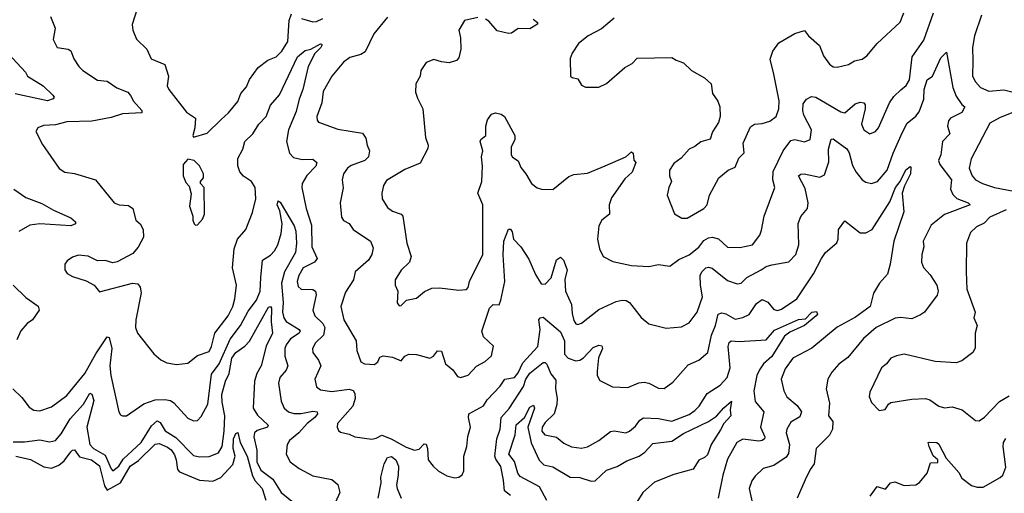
# Model space of a CAD drawing. Extents: x 1268547 to 1425625, y 515768 to 616754.
# Tile 245 of 256: x 1367149 to 1372276, y 539601 to 542069. Entities that reach past the tile are written whole.
import ezdxf

# ---------------------------------------------------------------- set-up
doc = ezdxf.new("R2010")
doc.units = 0

msp = doc.modelspace()

# ---------------------------------------------------------------- linework, layer by layer
at = {"layer": '0CON10XD'}
for points in [[(1367761.5, 542125), (1367734.4, 542044.4), (1367738.1, 542015), (1367757.6, 541967.6), (1367810.8, 541915), (1367833.8, 541865), (1367905.8, 541835), (1367924, 541775), (1367917.1, 541725), (1367925.6, 541705), (1368017.9, 541587.9), (1368064.2, 541555), (1368061.9, 541505), (1368050, 541465), (1368055, 541457.5), (1368125, 541478), (1368198.3, 541548.3), (1368236.7, 541583.3), (1368285, 541642.5), (1368300, 541685), (1368330.9, 541719.1), (1368345, 541756.7), (1368390.4, 541819.6), (1368441.3, 541858.7), (1368485.3, 541874.7), (1368514.4, 541905), (1368544.7, 541955.3), (1368552.7, 542065), (1368565, 542100)], [(1367310, 542085), (1367334, 542025), (1367324.4, 541965), (1367345, 541924.2), (1367402.5, 541915), (1367416.1, 541906.1), (1367432, 541865), (1367458, 541825), (1367478.8, 541805), (1367554.6, 541754.6), (1367605, 541748.6), (1367654.7, 541714.7), (1367712.2, 541692.2), (1367725.8, 541674.2), (1367741.8, 541645), (1367785.7, 541595), (1367785, 541584.2), (1367685, 541578.9), (1367625, 541558.9), (1367525, 541540), (1367395, 541536.7), (1367335, 541520.5), (1367272.6, 541517.4), (1367243.3, 541505), (1367234.2, 541485.8), (1367267.9, 541417.9), (1367355, 541292.9), (1367385, 541274.4), (1367435, 541266.7), (1367544.4, 541234.4), (1367641.2, 541115), (1367667.5, 541105), (1367715, 541100), (1367738.9, 541085), (1367754.2, 541025), (1367776.9, 541005), (1367791.8, 540975), (1367794.6, 540935), (1367766.5, 540883.5), (1367739.1, 540850.9), (1367656.2, 540806.2), (1367635, 540802.5), (1367595, 540814), (1367555, 540811.4), (1367505, 540836.2), (1367455, 540841.4), (1367425, 540832), (1367397.3, 540812.7), (1367384, 540795), (1367384, 540765), (1367397, 540747), (1367425, 540730), (1367495, 540708.8), (1367537.5, 540685), (1367565, 540650), (1367735.9, 540695.9), (1367765, 540692.5), (1367777.3, 540675), (1367781.8, 540645), (1367753.5, 540505), (1367753.1, 540465), (1367762, 540435), (1367848.3, 540328.3), (1367885, 540295.8), (1367915, 540280), (1367965, 540272.2), (1368025, 540279.4), (1368075, 540318.9), (1368135, 540340), (1368148.4, 540365), (1368165.8, 540435), (1368234.2, 540525.8), (1368258.5, 540575), (1368269.6, 540615), (1368277.3, 540685), (1368257.9, 540775), (1368266.2, 540875), (1368283.3, 540925), (1368326.9, 540975), (1368360.6, 541065), (1368379.2, 541135), (1368374.6, 541195), (1368355.5, 541225), (1368315, 541253.8), (1368295.6, 541275.6), (1368285, 541306.7), (1368285.9, 541345), (1368310.5, 541395), (1368320.8, 541435), (1368362.6, 541475), (1368395.2, 541524.8), (1368432.3, 541565), (1368455.8, 541624.2), (1368501.7, 541678.3), (1368595, 541875.4), (1368635, 541909.1), (1368665, 541915.7), (1368715, 541942.5), (1368721.7, 541941.7), (1368722.5, 541935), (1368717.1, 541925), (1368686.4, 541893.6), (1368651.2, 541825), (1368623.2, 541705), (1368604.2, 541655), (1368589.4, 541590.6), (1368548.8, 541495), (1368537.9, 541435), (1368553.7, 541373.6), (1368575, 541351.1), (1368620.7, 541340.7), (1368675, 541341.5), (1368697.1, 541325), (1368691.1, 541305), (1368643.7, 541256.3), (1368620.9, 541215), (1368618.8, 541195), (1368640, 541085), (1368668.3, 540998.3), (1368670, 540885), (1368697.8, 540825), (1368684.2, 540805.8), (1368625.4, 540775), (1368602.9, 540735), (1368594.2, 540704.2), (1368599.2, 540679.2), (1368615, 540665.4), (1368675, 540662.9), (1368690, 540655), (1368692.7, 540635), (1368676, 540555), (1368685.7, 540525.7), (1368727.3, 540485), (1368737.7, 540465), (1368730.4, 540425), (1368689.6, 540385), (1368674.5, 540355), (1368675.6, 540335), (1368705, 540294.2), (1368717.3, 540265), (1368686.5, 540195), (1368695, 540156.2), (1368715, 540139.6), (1368775, 540131.4), (1368865, 540143.8), (1368885, 540136.5), (1368895, 540120), (1368895.2, 540095), (1368883.1, 540055), (1368804.5, 539965), (1368801.9, 539945), (1368808.7, 539928.7), (1368819.4, 539919.4), (1368865, 539908.6), (1368895, 539894.4), (1368983.6, 539883.6), (1369005, 539887.4), (1369035, 539904.3), (1369082.6, 539885), (1369160.9, 539840.9), (1369205, 539826), (1369228.5, 539831.5), (1369255, 539859.2), (1369265, 539857.5), (1369272.9, 539835), (1369275.5, 539775.5), (1369301.3, 539741.3), (1369328, 539718), (1369372.4, 539692.4), (1369415, 539681.7), (1369435.5, 539685), (1369452.5, 539697.5), (1369462.2, 539717.8), (1369461, 539795), (1369477.9, 539845), (1369483.1, 539896.9), (1369496.5, 539945), (1369485.6, 539995), (1369488, 540015), (1369565, 540056), (1369582.4, 540087.6), (1369651.5, 540158.5), (1369675, 540195.6), (1369725, 540204.4), (1369745, 540228.9), (1369769.8, 540280.2), (1369847.1, 540365), (1369858.4, 540455), (1369851.4, 540505), (1369858.8, 540515), (1369875, 540518.1), (1369965, 540442.9), (1369985.5, 540395), (1369985.3, 540325.3), (1370005.8, 540305), (1370045, 540290.8), (1370065, 540294), (1370085, 540306.2), (1370135, 540360), (1370165, 540372.7), (1370179.8, 540369.8), (1370183.6, 540355), (1370163.7, 540306.3), (1370156.4, 540236.4), (1370155.6, 540215), (1370169.1, 540189.1), (1370235.9, 540155.9), (1370315, 540152.7), (1370373.4, 540176.6), (1370400.9, 540179.1), (1370424.2, 540174.2), (1370475, 540148.2), (1370505, 540147.5), (1370550.4, 540179.6), (1370629.5, 540270.5), (1370686, 540294), (1370732.2, 540335), (1370751.2, 540425), (1370772.8, 540475), (1370785.3, 540534.7), (1370805, 540540.6), (1370825, 540535.8), (1370875, 540508.9), (1370915, 540516.1), (1370947.1, 540532.9), (1370985, 540590.5), (1371015, 540610.5), (1371045, 540596.5), (1371075, 540558.5), (1371095, 540552.7), (1371115, 540559.5), (1371195.4, 540615), (1371282.2, 540745), (1371323.6, 540825), (1371344.4, 540855), (1371404.5, 540905.5), (1371411.5, 540925), (1371413.1, 540975), (1371445, 541020), (1371525, 540957.7), (1371555, 540957.9), (1371587.8, 540975), (1371679.5, 541120.5), (1371709.3, 541195), (1371733.4, 541226.6), (1371763.8, 541286.2), (1371785, 541304.3), (1371789.3, 541299.3), (1371787.1, 541265), (1371756.3, 541203.7), (1371744.8, 541165), (1371752.7, 541067.3), (1371700, 540915), (1371681.3, 540795), (1371667.1, 540742.9), (1371626.7, 540695), (1371595, 540643.3), (1371577.3, 540575), (1371501.1, 540518.9), (1371405, 540467.1), (1371273.7, 540356.3), (1371174.4, 540305), (1371135, 540250), (1371114, 540196), (1371128.5, 540135), (1371144.3, 540104.3), (1371197.6, 540057.6), (1371219.7, 540025), (1371211.6, 539998.4), (1371165, 539970.8), (1371142.8, 539935), (1371140.3, 539915), (1371157, 539855), (1371152.4, 539807.6), (1371140.8, 539789.1), (1371075, 539746.1), (1371020, 539730), (1370979.2, 539690.8), (1370961.8, 539665), (1370948.2, 539625), (1370964.4, 539545)], [(1368615.7, 542075.7), (1368675, 542058.5), (1368695, 542060.4), (1368727.5, 542075)], [(1369065, 542082.1), (1368992.9, 541995), (1368947.7, 541902.3), (1368925, 541888.2), (1368868.3, 541871.7), (1368835, 541847.8), (1368774.5, 541775), (1368728.9, 541695), (1368722.9, 541635), (1368696.7, 541565), (1368697.5, 541545), (1368704.3, 541534.3), (1368805, 541497.8), (1368935, 541477.1), (1368951.9, 541451.9), (1368958.1, 541415), (1368970.8, 541385), (1368965.6, 541355), (1368945.7, 541335), (1368875, 541309.6), (1368855.4, 541294.6), (1368835.6, 541265), (1368827.8, 541235), (1368833, 541193), (1368817.5, 541115), (1368825, 541040), (1368835, 541022.5), (1368865, 541006.2), (1368886, 540975), (1368975, 540915.6), (1368989.2, 540879.2), (1368982.6, 540845), (1368965.9, 540815), (1368895.6, 540755), (1368887.3, 540712.7), (1368845, 540648.6), (1368820.9, 540575), (1368836.7, 540505), (1368900.9, 540395), (1368904.5, 540344.5), (1368925, 540286.2), (1368945, 540274.6), (1368997.2, 540272.8), (1369014.2, 540285), (1369025, 540310), (1369042, 540318), (1369090.6, 540310.6), (1369135, 540291.2), (1369154, 540316), (1369175, 540326.2), (1369215, 540324.3), (1369285, 540305.5), (1369304.3, 540315), (1369325, 540344), (1369345, 540341.2), (1369366, 540275), (1369405, 540244.2), (1369429.6, 540209.6), (1369445, 540203.5), (1369485, 540217.2), (1369527.1, 540262.9), (1369573, 540287), (1369605, 540317.7), (1369616.7, 540366.7), (1369565, 540415.3), (1369555.9, 540445), (1369595, 540565.8), (1369615, 540584), (1369645, 540582.5), (1369653.6, 540606.4), (1369674.7, 540705), (1369666, 540844), (1369669.2, 540915), (1369695, 540977.5), (1369705, 540976.7), (1369712.7, 540962.7), (1369720, 540925), (1369758.5, 540885), (1369800.9, 540820.9), (1369835, 540740.8), (1369865, 540692), (1369885, 540691.2), (1369916.3, 540723.7), (1369945, 540817.5), (1369965, 540830.8), (1369981.4, 540815), (1369999.1, 540765), (1369987.2, 540715), (1369991.1, 540655), (1370021.8, 540585), (1370025, 540537.5), (1370035, 540502), (1370045, 540484.4), (1370055, 540480), (1370075, 540486.7), (1370165, 540559.4), (1370255, 540599.6), (1370286.7, 540606.7), (1370306.7, 540605), (1370324.3, 540595), (1370385, 540517.5), (1370424.4, 540484.4), (1370515, 540461.2), (1370595, 540468.8), (1370635, 540489.4), (1370676.7, 540545), (1370704.5, 540625), (1370693.2, 540685), (1370692.5, 540735), (1370700.7, 540755), (1370722.5, 540775), (1370735, 540779.3), (1370755, 540773.8), (1370835, 540709.5), (1370885, 540692.2), (1370905, 540696.7), (1370935.2, 540724.8), (1371009.1, 540765)], [(1369535, 542080.8), (1369465, 542064), (1369435.8, 542015), (1369444.2, 541975), (1369446.2, 541915), (1369435, 541870), (1369422.9, 541857.1), (1369385, 541844.4), (1369345, 541848.6), (1369305, 541862), (1369265, 541846.2), (1369238, 541805), (1369234.2, 541775), (1369212, 541735), (1369210.5, 541690.5), (1369220.8, 541660.8), (1369248.8, 541605), (1369261.9, 541455), (1369276.9, 541415), (1369275, 541397.5), (1369235, 541322), (1369155, 541288.1), (1369059.3, 541230.7), (1369043.1, 541205), (1369034.4, 541165), (1369037.1, 541135), (1369065, 541090), (1369091.1, 541071.1), (1369135, 541056.2), (1369144.2, 541044.2), (1369165.5, 540905), (1369186.9, 540835), (1369178.6, 540805), (1369135, 540764), (1369105, 540712.5), (1369104.2, 540685), (1369118.8, 540655), (1369113.9, 540593.9), (1369125, 540577.5), (1369135, 540580), (1369163.6, 540606.4), (1369215, 540618.5), (1369257.4, 540652.6), (1369295, 540669), (1369335, 540671.7), (1369435, 540660.2), (1369475, 540662.1), (1369485, 540673.8), (1369491.2, 540705), (1369560, 540845), (1369561.5, 541105), (1369534.3, 541165), (1369555.8, 541225.8), (1369558.8, 541305), (1369553.3, 541355), (1369560, 541385), (1369546.2, 541435), (1369550, 541445), (1369576.7, 541465), (1369575.7, 541515), (1369585, 541546.7), (1369605, 541576.2), (1369627, 541583), (1369655.9, 541575.9), (1369674.1, 541564.1), (1369727.1, 541465), (1369726.9, 541445), (1369707.5, 541405), (1369708.8, 541365), (1369715, 541353.3), (1369745, 541333.3), (1369758.1, 541298.1), (1369785, 541266.2), (1369814.6, 541214.6), (1369843.3, 541193.3), (1369866.2, 541186.2), (1369925, 541184.4), (1370007.6, 541252.4), (1370035, 541262.2), (1370105, 541270), (1370197.7, 541307.7), (1370305, 541354.2), (1370335, 541380), (1370343.3, 541373.3), (1370347.7, 541337.7), (1370357.5, 541325), (1370337.5, 541275), (1370300.5, 541239.5), (1370230.2, 541139.8), (1370218.6, 541105), (1370220.8, 541055), (1370179.4, 541025), (1370165.4, 540995), (1370156.9, 540925), (1370167.8, 540875), (1370188, 540835), (1370238.3, 540808.3), (1370335, 540787.7), (1370425, 540782), (1370475, 540794), (1370535, 540784), (1370581.5, 540818.5), (1370635, 540843.1), (1370685, 540883.3), (1370712.1, 540917.9), (1370735, 540932.9), (1370755, 540936.2), (1370787.8, 540927.7), (1370835, 540883.1), (1370898.6, 540881.4), (1370965, 540895.8), (1371003.3, 540946.7), (1371011.3, 540971.3), (1371025.3, 541044.7), (1371081.5, 541195), (1371071.3, 541235), (1371072.8, 541277.2), (1371123.8, 541386.2), (1371165, 541439.2), (1371185, 541443.8), (1371235, 541432.9), (1371265.4, 541445), (1371271.8, 541495), (1371232.3, 541572.3), (1371226.6, 541595), (1371229.3, 541630.7), (1371245, 541654.3), (1371271.3, 541668.7), (1371295, 541665.5), (1371425, 541588.9), (1371445, 541583.1), (1371498.7, 541631.3), (1371525, 541638.6), (1371545, 541635.7), (1371551.4, 541625), (1371551.1, 541605), (1371532.5, 541525), (1371545, 541494.2), (1371575.7, 541474.3), (1371605, 541485.8), (1371620, 541505), (1371677.8, 541635), (1371701.4, 541668.6), (1371737.1, 541702.9), (1371765, 541725.8), (1371781.8, 541755), (1371796.8, 541875), (1371856.8, 541963.2), (1371907.6, 542105)], [(1369822.6, 542072.6), (1369846, 542055), (1369846, 542045), (1369805, 542021.9), (1369745, 542022.5), (1369710.7, 541999.3), (1369695, 541996.7), (1369635, 542011.2), (1369591.4, 542061.4), (1369575, 542071.4)], [(1370243.8, 542076.2), (1370179.1, 542020.9), (1370109.2, 541985), (1370058.6, 541945), (1370025, 541893.8), (1370015, 541867.5), (1370017.5, 541775), (1370025, 541767.5), (1370055, 541760), (1370075, 541727.5), (1370095, 541716.7), (1370165, 541716.7), (1370205, 541736.2), (1370299.6, 541820.4), (1370338.8, 541841.2), (1370365, 541868.9), (1370545, 541872.5), (1370567.3, 541857.3), (1370605, 541843.8), (1370646.7, 541805), (1370715.4, 541765.4), (1370750, 541735), (1370756.2, 541685), (1370784, 541644), (1370794.4, 541614.4), (1370796.1, 541565), (1370787.6, 541532.4), (1370755.6, 541485), (1370745, 541446), (1370695, 541432.5), (1370665, 541407.5), (1370635, 541393.8), (1370593.2, 541346.8), (1370555, 541318.8), (1370532.9, 541285), (1370532.5, 541255), (1370543.3, 541225), (1370528.6, 541195), (1370521.2, 541155), (1370557.9, 541057.9), (1370597.5, 541035), (1370625, 541034.2), (1370710.6, 541085), (1370729.4, 541105), (1370740, 541155), (1370790, 541245), (1370837.5, 541285), (1370875, 541301.2), (1370892.7, 541347.3), (1370920.6, 541375), (1370915.7, 541425.7), (1370955, 541511.4), (1370975, 541524.4), (1371015, 541527.8), (1371055, 541540), (1371087.5, 541565), (1371101.8, 541605), (1371104, 541646), (1371075.3, 541784.7), (1371056.7, 541863.3), (1371070.4, 541905), (1371101.5, 541948.5), (1371185, 541996.7), (1371235, 542013.3), (1371256.7, 541985), (1371314.4, 541935), (1371335, 541880.8), (1371365, 541837.5), (1371385, 541824), (1371405, 541820.8), (1371465, 541835.5), (1371496.1, 541853.9), (1371535, 541862.7), (1371559.7, 541880.3), (1371614.3, 541945), (1371733.3, 542056.7), (1371753.3, 542105)], [(1372157.4, 542092.6), (1372120.4, 541985), (1372110.4, 541925), (1372111.5, 541855), (1372110, 541775), (1372125.5, 541745), (1372152.2, 541715), (1372195, 541695.8), (1372272.9, 541702.9), (1372315, 541693.1)], [(1367091.2, 541891.2), (1367178.9, 541795), (1367190, 541775), (1367272.2, 541725), (1367322, 541675), (1367328.8, 541665), (1367323.9, 541656.1), (1367293.4, 541646.6), (1367125, 541682.9)], [(1371009.1, 540765), (1371035, 540782), (1371065, 540791.3), (1371153.1, 540806.9), (1371190.4, 540845), (1371205.9, 540895), (1371202.6, 541007.4), (1371216.6, 541043.4), (1371250.9, 541085), (1371255.2, 541114.8), (1371239.4, 541189.4), (1371204.5, 541255.5), (1371215.6, 541264.4), (1371234.5, 541265.5), (1371315, 541247.9), (1371339.5, 541260.5), (1371361.7, 541328.3), (1371360.5, 541395), (1371375, 541446), (1371385, 541447.5), (1371455.9, 541395.9), (1371467.5, 541375), (1371485, 541308.6), (1371504.2, 541274.2), (1371535, 541234.4), (1371555, 541221.9), (1371585, 541215.5), (1371615, 541225.5), (1371665, 541284.5), (1371696.4, 541373.6), (1371745, 541482.9), (1371770.1, 541529.9), (1371815, 541565.6), (1371831.6, 541588.4), (1371855.9, 541655), (1371858.5, 541705), (1371873.5, 541755), (1371901.9, 541775), (1371945, 541870), (1371975, 541900), (1372007.8, 541715), (1372025, 541670), (1372055, 541626.7), (1372070, 541615), (1372054.2, 541585), (1371995.6, 541555), (1371985, 541542.5), (1371980, 541515), (1371992, 541475), (1371954.3, 541435), (1371946, 541365), (1371933.8, 541335), (1371940, 541315), (1372001.2, 541235), (1371995.6, 541185), (1372007.3, 541157.3), (1372027.8, 541137.8), (1372087.5, 541115), (1372097.5, 541105), (1371965, 541053.3), (1371895, 540997.5), (1371871.3, 540948.7), (1371853.3, 540915), (1371856.7, 540885), (1371846.5, 540845), (1371844.6, 540805), (1371855, 540777.5), (1371889.5, 540739.5), (1371925, 540685.8), (1371931.8, 540655), (1371926, 540634), (1371860, 540545), (1371840, 540530), (1371795, 540510.8), (1371735, 540516.9), (1371706.9, 540513.1), (1371608.5, 540465), (1371541.8, 540408.2), (1371461.2, 540308.8), (1371415, 540273.1), (1371377.3, 540232.7), (1371357.1, 540195), (1371348.9, 540145), (1371365, 540070), (1371360.7, 540005), (1371383.8, 539975), (1371380.8, 539935), (1371365.7, 539904.3), (1371296.9, 539835), (1371286.5, 539755), (1371264.6, 539725.4), (1371239.2, 539670.8), (1371198.1, 539575)], [(1372345.7, 541595), (1372255, 541560), (1372200.8, 541529.2), (1372103.5, 541343.5), (1372092.9, 541295), (1372109.1, 541255), (1372125.3, 541235.3), (1372162, 541215), (1372225, 541194.6), (1372325, 541175.6)], [(1368065, 540997.5), (1368075, 541000), (1368100.7, 541029.3), (1368111.2, 541055), (1368110, 541195), (1368090, 541215), (1368090, 541225), (1368106.7, 541245), (1368106.1, 541266.1), (1368085, 541307.5), (1368057.5, 541335), (1368025, 541342.5), (1368001.2, 541315), (1368000, 541255), (1368015, 541220), (1368031.7, 541201.7), (1368041.7, 541161.7), (1368033.6, 541096.4), (1368050, 541045), (1368050, 541025), (1368057.5, 541005), (1368065, 540997.5)], [(1367118.8, 541185), (1367182.1, 541142.1), (1367265, 541111.5), (1367325, 541076.1), (1367416.2, 541036.2), (1367440, 541015), (1367440, 541005), (1367415, 540993.9), (1367255, 541005.8), (1367202.5, 540997.5), (1367144.2, 540965)], [(1367113.1, 540145), (1367160.3, 540100.3), (1367199.2, 540049.2), (1367223.7, 540033.7), (1367255, 540031.1), (1367315, 540051.5), (1367395, 540110), (1367488.4, 540225), (1367545, 540328.2), (1367605, 540416), (1367615, 540413.3), (1367628.8, 540355), (1367619.4, 540265), (1367624, 540214), (1367665.9, 540025.9), (1367675, 540010), (1367685, 540003.8), (1367705, 540004), (1367795, 540067.5), (1367855, 540087.3), (1367905, 540090.4), (1367935, 540083.8), (1367952.7, 540072.7), (1368025, 539992.5), (1368055, 539978.9), (1368075, 539980), (1368095, 540000.8), (1368128.2, 540065), (1368148.6, 540221.4), (1368188.4, 540275), (1368245, 540403.8), (1368299.7, 540475), (1368339.4, 540550.6), (1368383, 540607), (1368400.6, 540655), (1368405.4, 540724.6), (1368413.6, 540815), (1368455, 540841.1), (1368476.3, 540863.7), (1368493.1, 540895), (1368510.3, 540955), (1368515.8, 541005), (1368503, 541073), (1368490.3, 541105), (1368495, 541124.2), (1368505, 541118.1), (1368578, 540995), (1368586.8, 540966.8), (1368590.5, 540905), (1368585, 540855.8), (1368527.7, 540755), (1368511.8, 540695), (1368520.8, 540595), (1368517.7, 540545), (1368524, 540515), (1368536.2, 540496.2), (1368604.5, 540455), (1368609.6, 540445), (1368604.6, 540435), (1368559.3, 540405), (1368536.1, 540375), (1368530.3, 540355), (1368530, 540315), (1368545.4, 540265), (1368537.3, 540242.7), (1368503.8, 540205), (1368497.5, 540175), (1368510.5, 540080.5), (1368526.9, 540045), (1368548.6, 540025), (1368576.5, 540016.5), (1368615, 540015.8), (1368675, 540029.5), (1368698, 540025), (1368700.5, 540015), (1368686.6, 539995), (1368645.8, 539965), (1368602.7, 539915), (1368553.6, 539875), (1368542.2, 539855), (1368536.5, 539805), (1368556.9, 539765), (1368605, 539729.4), (1368675, 539691.5), (1368775, 539672.2), (1368805, 539647.1), (1368816.2, 539605), (1368792.9, 539555)], [(1372285, 541078.1), (1372200.1, 541039.9), (1372171.1, 541008.9), (1372131.2, 540988.8), (1372100, 540960), (1372078.9, 540905), (1372077.1, 540755), (1372080.4, 540665), (1372123.3, 540545), (1372117.5, 540515), (1372133.8, 540475), (1372124.2, 540435), (1372123.2, 540356.8), (1372112.5, 540335), (1372055, 540290.6), (1372025, 540281.5), (1371915, 540286.9), (1371755, 540325.6), (1371715, 540317.5), (1371685.5, 540304.5), (1371662.5, 540275), (1371635.6, 540254.4), (1371575, 540127.5), (1371572, 540105), (1371584.2, 540074.2), (1371625, 540032.5), (1371655, 540038), (1371672.5, 540065), (1371685, 540073.3), (1371795, 540091.4), (1371865, 540094.5), (1371887.6, 540087.6), (1371935, 540054.3), (1371965, 540046.9), (1372005, 540051.8), (1372056, 540036), (1372125, 539980.8), (1372145, 539978.8), (1372172.8, 539997.2), (1372250.9, 540079.1), (1372301.9, 540108.1)], [(1367115.7, 540685), (1367181.7, 540621.7), (1367245, 540575.8), (1367250, 540555), (1367215.5, 540505), (1367187.8, 540485), (1367155, 540447.1), (1367135, 540400.8)], [(1367115, 539868.8), (1367175, 539869), (1367255, 539879.1), (1367305, 539868.5), (1367335, 539876.7), (1367365, 539910), (1367411.6, 539988.4), (1367480.7, 540065), (1367515, 540123.3), (1367525, 540118), (1367534.8, 540085), (1367499.2, 539945), (1367514.1, 539855), (1367533.2, 539835), (1367595, 539799.2), (1367625, 539728.5), (1367635, 539718.5), (1367665, 539742.4), (1367688.3, 539778.3), (1367782, 539865), (1367835, 539952), (1367865, 539978.9), (1367880.2, 539970.2), (1367906.6, 539926.6), (1367962.2, 539892.2), (1368055, 539797.7), (1368085, 539791.1), (1368135, 539792.3), (1368185, 539811.5), (1368203.5, 539845), (1368214.3, 539925), (1368218, 540005), (1368203.6, 540075), (1368202.4, 540115), (1368220.3, 540185), (1368240.3, 540225), (1368254.4, 540305), (1368274.8, 540335.2), (1368322.3, 540367.7), (1368346.5, 540393.5), (1368445, 540571.5), (1368455, 540574.5), (1368460, 540565), (1368458.2, 540495), (1368465.9, 540435.9), (1368432.8, 540367.2), (1368407.4, 540265), (1368384.5, 540225), (1368372.5, 540185), (1368364.4, 540044.4), (1368387.1, 540007.1), (1368442.7, 539955), (1368440, 539945), (1368385, 539927.2), (1368372.5, 539915), (1368368.8, 539895), (1368383.2, 539825), (1368384.6, 539765), (1368405, 539721.7), (1368466.7, 539675), (1368510, 539605), (1368583.3, 539545)], [(1369705, 539590), (1369673.1, 539613.1), (1369668.5, 539668.5), (1369655, 539740.4), (1369628, 539778), (1369623.2, 539795), (1369633.6, 539885), (1369650.2, 539935), (1369655.9, 539995), (1369697.5, 540042.5), (1369772.5, 540157.5), (1369785.2, 540195), (1369805, 540227.5), (1369875, 540282.5), (1369885, 540283.2), (1369894.3, 540274.3), (1369913.9, 540223.9), (1369940.2, 540190.2), (1369938.4, 540145), (1369948.4, 540095), (1369946.6, 540063.4), (1369932.9, 540015), (1369885, 539969.3), (1369869.1, 539945), (1369868.5, 539925), (1369884.3, 539905), (1369943.5, 539893.5), (1369981.9, 539861.9), (1370022.4, 539842.4), (1370075, 539835.6), (1370105, 539843.5), (1370165, 539875.4), (1370225, 539923.6), (1370245, 539926.2), (1370305, 539915.6), (1370325, 539924.4), (1370355, 539951.1), (1370377.8, 539982.3), (1370396.7, 539993.3), (1370475, 539990), (1370545, 539976.7), (1370635, 540011.4), (1370665, 540032.2), (1370686.4, 540055), (1370728.7, 540121.3), (1370795.6, 540165), (1370832.5, 540205), (1370848, 540255), (1370838.7, 540365), (1370843.8, 540386.2), (1370854, 540396), (1370895, 540392.5), (1371035, 540401.2), (1371079.7, 540450.3), (1371205, 540506.3), (1371239.8, 540510.2), (1371274.3, 540545), (1371297.6, 540547.6), (1371302.5, 540535), (1371295.8, 540525), (1371236, 540475), (1371158.8, 540441.2), (1371130.7, 540419.3), (1371065, 540313.4)], [(1371065, 540313.4), (1371021.6, 540275), (1371000.3, 540245), (1370987.8, 540215), (1370971.1, 540135), (1370979.3, 540079.3), (1371022.9, 540025), (1371005.9, 539945), (1371029.1, 539895), (1371027.8, 539885), (1371014.6, 539875.4), (1370996.9, 539873.1), (1370915, 539882), (1370883.8, 539866.2), (1370835, 539778.8), (1370810.3, 539695), (1370786.8, 539575)], [(1369894, 539564), (1369855, 539633.6), (1369755, 539687.7), (1369743.4, 539705), (1369725.7, 539765.7), (1369695.8, 539805), (1369729.1, 539905), (1369735, 539956.9), (1369778.1, 539995), (1369805, 540050), (1369825, 540059.4), (1369830.4, 540045), (1369794.3, 539945), (1369812.9, 539862.9), (1369853.3, 539773.3), (1369878.6, 539748.6), (1369925, 539738.3), (1370015, 539685.6), (1370065, 539683.1), (1370125, 539663.2), (1370145, 539665.8), (1370205, 539721.9), (1370259.8, 539740.2), (1370310.8, 539769.2), (1370374.7, 539795), (1370404.9, 539815.1), (1370445, 539860), (1370545, 539873.2), (1370605, 539912.9), (1370735.9, 539975), (1370776.5, 540003.5), (1370815, 540046.9), (1370855, 540080), (1370848.5, 540035), (1370852.7, 540005), (1370815.9, 539964.1), (1370797.8, 539932.3), (1370748.9, 539855), (1370729.6, 539800.4), (1370715, 539787.1), (1370685, 539774), (1370655, 539727.2), (1370555, 539698.9), (1370455, 539657.9), (1370393.1, 539605), (1370361.9, 539555)], [(1367128.8, 539795), (1367205, 539777.5), (1367275, 539737.8), (1367315, 539732.3), (1367353.3, 539746.7), (1367380.5, 539769.5), (1367415, 539816.5), (1367425, 539826), (1367435, 539826.5), (1367461.2, 539791.2), (1367522.7, 539775), (1367565, 539744.6), (1367590.1, 539640.1), (1367605, 539616.2), (1367674.6, 539655.4), (1367725, 539741.9), (1367767.8, 539772.2), (1367855, 539857.6), (1367875, 539860), (1367918.6, 539841.4), (1367937.5, 539827.5), (1367955, 539800.4), (1367964.8, 539775), (1367971.3, 539725), (1367981.9, 539711.9), (1368085, 539668.8), (1368155, 539663.3), (1368196.9, 539683.1), (1368258.7, 539751.3), (1368271.4, 539795), (1368261.6, 539835), (1368262.5, 539885), (1368275, 539912.2), (1368285, 539917.5), (1368296.4, 539865), (1368334, 539794), (1368361.8, 539691.8), (1368375.3, 539665.3), (1368411.7, 539625), (1368430.5, 539565)], [(1371577.8, 539585), (1371614.2, 539635.8), (1371657, 539623), (1371684, 539656), (1371705, 539661.2), (1371755, 539642), (1371815.9, 539644.1), (1371835, 539656.2), (1371873.8, 539705), (1371890.7, 539759.3), (1371929.3, 539760.7), (1371930, 539775), (1371906.2, 539796.2), (1371884.3, 539845), (1371880, 539865), (1371885, 539868), (1371925, 539865.6), (1371935, 539856), (1371973.8, 539783.8), (1372039.1, 539709.1), (1372055, 539680), (1372105, 539641.9), (1372135, 539632.5), (1372165, 539632.9), (1372255, 539682.2), (1372268.1, 539695), (1372283.6, 539736.4), (1372270.4, 539845), (1372272.3, 539865), (1372283.7, 539886.4)], [(1369015, 539574.6), (1369031.1, 539655), (1369030.3, 539685), (1369047.8, 539755), (1369065, 539786.9), (1369085, 539792.5), (1369107.5, 539775), (1369122.1, 539742.1), (1369119.6, 539695), (1369111.9, 539645), (1369114.8, 539625), (1369135.7, 539575)]]:
    msp.add_lwpolyline(points, dxfattribs=at)

doc.saveas('drawing.dxf')
